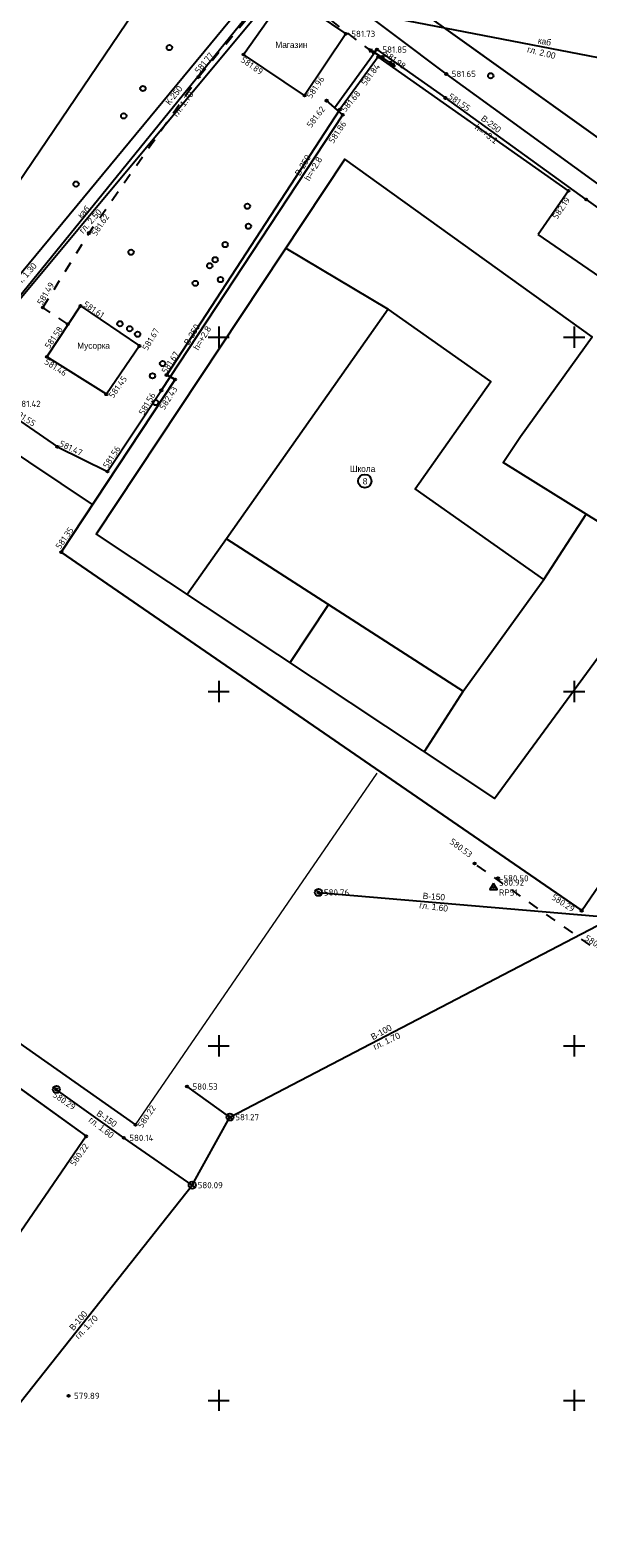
# Model space of a CAD drawing. Header units: metres. Extents: x 548732 to 549770, y 4592490 to 4594056.
# Tile 7 of 61: x 548923 to 549002, y 4592751 to 4592964. Entities that reach past the tile are written whole.
import ezdxf

# ---------------------------------------------------------------- set-up
doc = ezdxf.new("R2010")
doc.units = ezdxf.units.M
doc.header["$PDMODE"] = 32
doc.header["$PDSIZE"] = 0.3
doc.linetypes.add('Д_ТРОТ_ТРУБА', pattern=[3, 1.5, -1.5])
for name, color, linetype in [('(001) Сетка', 92, 'Continuous'), ('(003) Пункты', 7, 'Continuous'), ('(007) Здания', 7, 'Continuous'), ('(011) Колодцы', 7, 'Continuous'), ('(014) Водопровод', 5, 'ИК_Водопровод -------в--------'), ('(016) Кабель', 1, 'Continuous'), ('(017) Канализация', 32, 'KANALIS_K_1'), ('(022) Возд. Линии', 7, 'Continuous'), ('(025) Дорога', 7, 'Continuous'), ('(038) Деревья', 7, 'Continuous'), ('(041) Текст', 7, 'Continuous'), ('V-CTRL-HCPT', 150, 'Continuous'), ('V-NODE', 1, 'Continuous'), ('V-NODE-TEXT', 11, 'Continuous')]:
    doc.layers.add(name, color=color, linetype=linetype)
doc.layers.add('trubi goryachi', color=7, linetype='Continuous', lineweight=0)
doc.styles.add('BM-431', font='bm431.ttf')
doc.styles.add('D-431', font='d431.ttf')
doc.styles.add('P-131', font='p131.ttf')
doc.styles.add('S', font='txtwr', dxfattribs={"oblique": 15})
doc.styles.get("Standard").update_dxf_attribs({"font": 'simplex.shx'})
doc.linetypes.add('GAZ_VOZDUSH', pattern='A,1,-2,["~",Standard,S=3,R=0,X=-1.5,Y=-1.5],-1,10', length=14)
doc.linetypes.add('KANALIS_K', pattern='A,1,["<",Standard,S=1.8,R=0,X=-0.9,Y=-0.9],3,-1,["К",Standard,S=1.8,R=0,X=-0.9,Y=-0.9],-1,10', length=16)
doc.linetypes.add('KANALIS_K_1', pattern='A,1,[">",Standard,S=1.8,R=0,X=-0.9,Y=-0.9],3,-1,["К",Standard,S=1.8,R=0,X=-0.9,Y=-0.9],-1,10', length=16)
doc.linetypes.add('ИК_Водопровод -------в--------', pattern='A,9,-0.6,["В",Standard,S=1.2,R=0,X=0,Y=-0.6],-1.2', length=10.8)
doc.linetypes.add('ИК_Э_КАБ_НН', pattern='A,8,-2,["<",Standard,S=1,R=0,X=0,Y=-0.5],8,[">",Standard,S=1,R=0,X=-0.5,Y=-0.5],-2', length=20)

# ---------------------------------------------------------------- blocks, each defined once
blk = doc.blocks.new('d')
at = {"layer": '(038) Деревья'}
blk.add_ellipse((0, 0), major_axis=(0.265, 0.265), ratio=1, start_param=5.497787, end_param=11.780972, dxfattribs=at)
blk = doc.blocks.new('strela1')
at = {"layer": '(022) Возд. Линии'}
for p, q in [((-2, 0), (-1.5, 0.25)), ((0, 0), (-2, 0)), ((-2, 0), (-1.5, -0.25)), ((-1.5, 0), (-1, 0.25)), ((-1.5, 0), (-1, -0.25))]:
    blk.add_line(p, q, dxfattribs=at)
blk = doc.blocks.new('strela2')
at = {"layer": '(022) Возд. Линии'}
for p, q in [((0, 0), (2, 0)), ((1.5, 0), (1, 0.25)), ((1.5, 0), (1, -0.25)), ((2, 0), (1.5, 0.25)), ((2, 0), (1.5, -0.25))]:
    blk.add_line(p, q, dxfattribs=at)
blk = doc.blocks.new('STOLB')
at = {"layer": '(022) Возд. Линии'}
blk.add_circle((0, 0), 0.25, dxfattribs=at)
blk = doc.blocks.new('STA')
blk.add_lwpolyline([(0, 1), (-0.87, -0.5), (0.87, -0.5)], close=True)
blk.add_circle((0, 0), 0.118)
blk = doc.blocks.new('*U679', base_point=(548988.82, 4592842.85, 580.92))
at = {"layer": 'V-NODE-TEXT', "linetype": 'ByBlock', "char_height": 0.875}
for s, insert, attachment_point in [('580.92', (548989.59, 4592843.11, 580.92), 7), ('RP51', (548989.59, 4592842.59, 580.92), 1)]:
    blk.add_mtext(s, dxfattribs=dict(at, insert=insert, attachment_point=attachment_point))
blk = doc.blocks.new('*U680', base_point=(548988.825, 4592842.85, 580.923))
at = {"layer": 'V-CTRL-HCPT'}
blk.add_blockref('*U679', (548988.825, 4592842.85, 580.923), dxfattribs=at)
blk = doc.blocks.new('*U681', base_point=(548988.825, 4592842.85, 580.923))
at = {"layer": 'V-CTRL-HCPT', "xscale": 0.5833333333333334, "yscale": 0.5833333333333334, "zscale": 0.5833333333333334}
blk.add_blockref('STA', (548988.825, 4592842.85, 580.923), dxfattribs=at)
at = {"layer": 'V-CTRL-HCPT'}
blk.add_blockref('*U680', (548988.825, 4592842.85, 580.923), dxfattribs=at)
blk = doc.blocks.new('I01171')
blk.add_line((-0.722283, 0.697501), (0.702286, -0.69785))
blk.add_circle((0, 0), 1)
at = {"color": 4, "style": 'S', "oblique": 15}
blk.add_attdef('Z', (1.616431, -1.093486), '', height=2, dxfattribs=at)

msp = doc.modelspace()

# ---------------------------------------------------------------- linework, layer by layer
at = {"layer": '(001) Сетка'}
for p, q in [((548950.05, 4592922), (548950.05, 4592919)), ((549000.2, 4592922), (549000.2, 4592919)), ((548948.55, 4592920.5), (548951.55, 4592920.5)), ((548998.7, 4592920.5), (549001.7, 4592920.5)), ((548948.55, 4592870.5), (548951.55, 4592870.5)), ((548950.05, 4592872), (548950.05, 4592869)), ((548998.7, 4592870.5), (549001.7, 4592870.5)), ((549000.2, 4592872), (549000.2, 4592869)), ((548950.05, 4592822), (548950.05, 4592819)), ((549000.2, 4592822), (549000.2, 4592819)), ((548948.55, 4592820.5), (548951.55, 4592820.5)), ((548998.7, 4592820.5), (549001.7, 4592820.5)), ((548948.55, 4592770.5), (548951.55, 4592770.5)), ((548950.05, 4592772), (548950.05, 4592769)), ((548998.7, 4592770.5), (549001.7, 4592770.5)), ((549000.2, 4592772), (549000.2, 4592769))]:
    msp.add_line(p, q, dxfattribs=at)
at = {"layer": '(003) Пункты', "color": 7}
for p in [(548967.99, 4592963.28, 581.73), (548953.54, 4592960.38, 581.89), (548972.38, 4592961.07, 581.85), (548972.55, 4592960.05, 581.84), (548973.09, 4592959.95, 581.98), (548982.15, 4592957.63, 581.65), (548947.22, 4592957.22, 581.77), (548962.17, 4592954.59, 581.96), (548965.28, 4592953.86, 581.62), (548982.03, 4592954.24, 581.55), (548967.16, 4592952.62, 581.68), (548967.56, 4592951.86, 581.86), (548999.39, 4592941.14, 582.19), (549001.88, 4592939.91, 581.17), (548931.76, 4592935.19, 581.62), (548925.25, 4592924.67, 581.49), (548930.55, 4592924.9, 581.61), (548928.76, 4592922.33, 581.58), (548938.87, 4592919.25, 581.67), (548925.81, 4592917.72, 581.46), (548942.72, 4592915.16, 581.66), (548941.97, 4592913, 581.56), (548943.89, 4592914.52, 582.43), (548934.21, 4592912.44, 581.45), (548927.3, 4592905.03, 581.47), (548934.37, 4592901.55, 581.55), (548927.85, 4592890.17, 581.35), (548986.15, 4592846.24, 580.53), (548989.44, 4592844.15, 580.5), (548964.12, 4592842.16, 580.76), (549001.25, 4592839.59, 580.29), (548927.15, 4592814.37, 580.29), (548945.59, 4592814.77, 580.53), (548938.31, 4592809.37, 580.22), (548951.63, 4592810.46, 581.27), (548931.36, 4592807.75, 580.22), (548936.68, 4592807.53, 580.14), (548946.32, 4592800.86, 580.09), (548928.88, 4592771.14, 579.89)]:
    msp.add_point(p, dxfattribs=at)
at = {"layer": '(007) Здания'}
for p, q in [((548948.02, 4592988.38), (549013.62, 4592941.41)), ((548953.54, 4592960.38), (548959.63, 4592969)), ((548959.63, 4592969), (548967.99, 4592963.28)), ((548967.99, 4592963.28), (548962.17, 4592954.59)), ((548962.17, 4592954.59), (548953.54, 4592960.38)), ((548972.55, 4592960.05), (548967.16, 4592952.62)), ((548999.39, 4592941.14), (548972.55, 4592960.05)), ((548967.16, 4592952.62), (548942.72, 4592915.16)), ((548999.39, 4592941.14), (548995.12, 4592934.99)), ((549043.64, 4592901.5), (548995.12, 4592934.99)), ((548925.81, 4592917.72), (548930.55, 4592924.9)), ((548930.55, 4592924.9), (548938.87, 4592919.25)), ((548938.87, 4592919.25), (548934.21, 4592912.44)), ((548934.21, 4592912.44), (548925.81, 4592917.72)), ((548942.72, 4592915.16), (548943.89, 4592914.52)), ((548943.89, 4592914.52), (548927.85, 4592890.17)), ((548918.3, 4592906.2), (548932.34, 4592896.78)), ((548927.85, 4592890.17), (549001.25, 4592839.59)), ((548906.88, 4592831.44), (548938.31, 4592809.37)), ((548907.96, 4592824.63), (548931.36, 4592807.75)), ((548931.36, 4592807.75), (548897.77, 4592758.89))]:
    msp.add_line(p, q, dxfattribs=at)
for points in [[(549013.62, 4592941.41), (548948.02, 4592988.38), (548953.99, 4592996.77), (548908.6, 4593031.66), (548893.35, 4593008.49)], [(548943.18, 4592973.89), (548910.48, 4592925.63)], [(548925.81, 4592917.72), (548930.55, 4592924.9), (548938.87, 4592919.25)], [(548938.87, 4592919.25), (548934.21, 4592912.44), (548925.81, 4592917.72)], [(549001.25, 4592839.59), (548927.85, 4592890.17), (548943.89, 4592914.52), (548942.72, 4592915.16)], [(549001.25, 4592839.59), (549043.64, 4592901.5)], [(548882.21, 4592784.62), (548893.38, 4592776.7), (548913.24, 4592804.7), (548901.62, 4592812.69), (548907.96, 4592824.63), (548931.36, 4592807.75)]]:
    msp.add_lwpolyline(points, dxfattribs=at)
msp.add_lwpolyline([(548959.63, 4592969), (548967.99, 4592963.28), (548962.17, 4592954.59), (548953.54, 4592960.38)], close=True, dxfattribs=at)
at = {"layer": '(007) Здания', "flags": 128}
for points in [[(548992.61, 4592906.5), (549002.71, 4592920.56), (548967.85, 4592945.61), (548932.75, 4592892.69), (548988.97, 4592855.41), (549013.2, 4592888.47), (548990.18, 4592902.79), (548992.61, 4592906.5)], [(548959.53, 4592933.07), (548973.97, 4592924.45)], [(548995.93, 4592886.3), (548977.77, 4592899.08), (548988.45, 4592914.25), (548973.97, 4592924.45), (548951.15, 4592892.04), (548984.55, 4592870.57), (548995.93, 4592886.3)], [(548995.93, 4592886.3), (549001.87, 4592895.52)], [(548951.15, 4592892.04), (548945.61, 4592884.17)], [(548965.55, 4592882.79), (548960.09, 4592874.56)], [(548984.55, 4592870.57), (548979.04, 4592862)]]:
    msp.add_lwpolyline(points, dxfattribs=at)
at = {"layer": '(007) Здания'}
msp.add_circle((548970.66, 4592900.2), 0.942, dxfattribs=at)
at = {"layer": '(014) Водопровод'}
for p, q in [((548959.52, 4592974.69), (548918.51, 4592925.07)), ((548951.63, 4592810.46), (549005.66, 4592838.61)), ((548936.68, 4592807.53), (548927.15, 4592814.37)), ((548951.63, 4592810.46), (548945.59, 4592814.77)), ((548946.32, 4592800.86), (548951.63, 4592810.46)), ((548946.32, 4592800.86), (548936.68, 4592807.53)), ((548915.85, 4592762.38), (548946.32, 4592800.86))]:
    msp.add_line(p, q, dxfattribs=at)
at = {"layer": '(014) Водопровод', "linetype": 'GAZ_VOZDUSH'}
for p, q in [((548966.4, 4592952.86), (548972.38, 4592961.07)), ((548972.38, 4592961.07), (548982.03, 4592954.24)), ((548967.56, 4592951.86), (548965.28, 4592953.86)), ((548941.97, 4592913), (548967.56, 4592951.86)), ((549001.88, 4592939.91), (549020.63, 4592926.57)), ((548934.37, 4592901.55), (548941.97, 4592913)), ((548920.8, 4592909.56), (548927.3, 4592905.03)), ((548927.3, 4592905.03), (548934.37, 4592901.55))]:
    msp.add_line(p, q, dxfattribs=at)
at = {"layer": '(014) Водопровод', "linetype": 'GAZ_VOZDUSH', "flags": 128}
msp.add_lwpolyline([(549001.88, 4592939.91), (548982.03, 4592954.24)], dxfattribs=at)
at = {"layer": '(014) Водопровод', "flags": 128}
msp.add_lwpolyline([(548964.12, 4592842.16), (549005.64, 4592838.63)], dxfattribs=at)
at = {"layer": '(016) Кабель', "linetype": 'ИК_Э_КАБ_НН', "flags": 128}
for points in [[(548894.46, 4592997.46), (548900.13, 4593004.57), (548947.08, 4592975.28), (548947.52, 4592970.7), (548957.76, 4592968.82), (549029.15, 4592955), (549035.36, 4592957.06), (549056.68, 4592949.53)], [(548847.87, 4592931.46), (548886.66, 4592894.95), (548891.76, 4592891.29), (548911.31, 4592913.12), (548957.76, 4592968.82)]]:
    msp.add_lwpolyline(points, dxfattribs=at)
at = {"layer": '(017) Канализация', "linetype": 'KANALIS_K'}
for p, q in [((548982.15, 4592957.63), (548959.52, 4592974.69)), ((549025.99, 4592925.81), (548982.15, 4592957.63)), ((548964.12, 4592842.16), (548964.12, 4592842.16)), ((548964.12, 4592842.16), (548964.12, 4592842.16))]:
    msp.add_line(p, q, dxfattribs=at)
at = {"layer": '(017) Канализация', "linetype": 'KANALIS_K', "flags": 128}
msp.add_lwpolyline([(548810.27, 4592751.1), (548850.07, 4592808.75), (548859.83, 4592828.29), (548904.38, 4592902.07), (548911.25, 4592913.11), (548974.65, 4592991.25), (548983.03, 4592999.29), (548998.85, 4593021.91), (549014.31, 4593035.63)], dxfattribs=at)
at = {"layer": '(025) Дорога', "linetype": 'Д_ТРОТ_ТРУБА'}
for p, q in [((548947.22, 4592957.22), (548958.52, 4592970.88)), ((548928.76, 4592922.33), (548925.25, 4592924.67)), ((549004.88, 4592832.98), (548986.15, 4592846.24))]:
    msp.add_line(p, q, dxfattribs=at)
at = {"layer": '(025) Дорога', "linetype": 'Д_ТРОТ_ТРУБА', "flags": 128}
for points in [[(548947.22, 4592957.22), (548958.52, 4592970.88), (548972.55, 4592960.05)], [(548925.25, 4592924.67), (548931.76, 4592935.19), (548947.22, 4592957.22)]]:
    msp.add_lwpolyline(points, dxfattribs=at)
at = {"layer": 'trubi goryachi', "linetype": 'ByBlock'}
msp.add_line((548938.31, 4592809.37), (548972.39, 4592858.98), dxfattribs=at)

# ---------------------------------------------------------------- block references
at = {"layer": '(011) Колодцы', "xscale": 0.5, "yscale": 0.5, "zscale": 0.5}
for p in [(548964.13, 4592842.16, 580.76), (548927.16, 4592814.37), (548951.64, 4592810.46), (548946.32, 4592800.86)]:
    msp.add_blockref('I01171', p, dxfattribs=at)
at = {"layer": '(022) Возд. Линии'}
for name, p, rotation in [('strela2', (548972.88, 4592960.08, 581.98), 147.5736450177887), ('STOLB', (548973.09, 4592959.95, 581.98), 51.00522516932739), ('strela1', (548973.3, 4592959.81, 581.98), 146.0492214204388)]:
    msp.add_blockref(name, p, dxfattribs=dict(at, rotation=rotation))
at = {"layer": '(038) Деревья', "linetype": 'Continuous'}
for p in [(548943.1, 4592961.34), (548988.43, 4592957.38), (548939.37, 4592955.57), (548936.66, 4592951.7), (548929.93, 4592942.09), (548954.1, 4592938.96), (548954.25, 4592936.14), (548937.69, 4592932.47), (548950.97, 4592933.56), (548948.79, 4592930.57), (548949.55, 4592931.42), (548946.75, 4592928.09), (548950.31, 4592928.62), (548936.12, 4592922.39), (548937.51, 4592921.69), (548938.61, 4592920.91), (548942.14, 4592916.77), (548940.71, 4592915.04), (548941.15, 4592911.27)]:
    msp.add_blockref('d', p, dxfattribs=at)
at = {"layer": 'V-NODE'}
msp.add_blockref('*U681', (548988.82, 4592842.85, 580.92), dxfattribs=at)

# ---------------------------------------------------------------- texts
at = {"layer": '(003) Пункты', "color": 7}
for s, p in [('581.73', (548968.75, 4592962.84, 581.73)), ('581.85', (548973.14, 4592960.63, 581.85)), ('581.65', (548982.91, 4592957.19, 581.65)), ('581.42', (548921.54, 4592910.65, 581.42)), ('580.50', (548990.2, 4592843.71, 580.5)), ('580.76', (548964.89, 4592841.72, 580.76)), ('580.53', (548946.35, 4592814.33, 580.53)), ('581.27', (548952.39, 4592810.01, 581.27)), ('580.14', (548937.44, 4592807.09, 580.14)), ('580.09', (548947.08, 4592800.42, 580.09)), ('579.89', (548929.64, 4592770.7, 579.89))]:
    msp.add_text(s, height=0.88, dxfattribs=at).set_placement(p)
for s, rotation, p in [('581.77', 50.4006, (548947.27, 4592957.6, 581.77)), ('581.89', 325.4064, (548953.08, 4592959.41)), ('581.98', 324.1141, (548973.25, 4592960.27, 581.98)), ('581.96', 56.199, (548963.12, 4592954.09, 581.96)), ('581.84', 52.9781, (548970.79, 4592955.9, 581.84)), ('581.68', 50.0783, (548967.92, 4592952.18, 581.68)), ('581.62', 52.6935, (548963.09, 4592949.95, 581.62)), ('581.55', 325.3943, (548982.34, 4592954.24, 581.55)), ('581.86', 56.3131, (548966.22, 4592947.75, 0.24)), ('582.19', 55.5478, (548997.78, 4592937.05)), ('581.62', 55.8492, (548932.77, 4592934.69, 581.62)), ('581.49', 59.0635, (548925.14, 4592924.94, 581.49)), ('581.61', 325.839, (548930.86, 4592924.92, 581.61)), ('581.58', 55.3261, (548926.17, 4592918.78, 581.58)), ('581.67', 58.6797, (548939.97, 4592918.52, 581.67)), ('581.46', 327.4385, (548925.38, 4592916.79)), ('581.67', 56.631, (548942.66, 4592915.27, 581.66)), ('581.45', 54.5623, (548935.19, 4592911.81, 581.45)), ('581.56', 59.8511, (548939.48, 4592909.42, 581.56)), ('582.43', 57.3672, (548942.37, 4592910.15, 582.43)), ('581.55', 327.1026, (548921, 4592909.7, 581.55)), ('581.47', 334.866, (548927.48, 4592905.17, 581.47)), ('581.56', 57.1801, (548934.4, 4592901.92, 581.55)), ('581.35', 55.2118, (548927.7, 4592890.5, 581.35)), ('580.53', 323.4171, (548982.54, 4592849.14, 580.53)), ('580.29', 327.3533, (548996.91, 4592841.25, 580.29)), ('580.21', 326.664, (549001.58, 4592835.5, 580.21)), ('580.29', 325.7727, (548926.55, 4592813.4)), ('580.22', 56.13, (548939.28, 4592808.84, 580.22)), ('580.22', 54.9181, (548929.75, 4592803.47))]:
    msp.add_text(s, height=0.88, rotation=rotation, dxfattribs=at).set_placement(p)
at = {"layer": '(007) Здания', "style": 'P-131'}
for s, p in [('Школа ', (548968.56, 4592901.48)), ('8', (548970.37, 4592899.72))]:
    msp.add_text(s, height=0.88, dxfattribs=at).set_placement(p)
at = {"layer": '(014) Водопровод', "color": 0, "linetype": 'Continuous', "style": 'D-431'}
for s, rotation, p in [('В-250', 322.5712, (548986.96, 4592951.17)), ('h=+3.1', 322.795, (548986.08, 4592949.93)), ('В-250', 59.0932, (548961.49, 4592943.17)), ('h=+2.8', 59.3169, (548962.83, 4592942.44)), ('гл. 1.30', 48.9898, (548921.8, 4592927.44)), ('В-250', 59.0932, (548945.84, 4592919.29)), ('h=+2.8', 59.3169, (548947.17, 4592918.57)), ('гл. 1.60', 352.8509, (548978.3, 4592839.94)), ('В-150', 355.9326, (548978.81, 4592841.25)), ('В-100', 28.6014, (548971.82, 4592821.3)), ('гл. 1.70', 25.5197, (548972.1, 4592819.92)), ('В-150', 325.6277, (548932.72, 4592810.76)), ('гл. 1.60', 322.546, (548931.62, 4592809.88)), ('В-100', 49.4043, (548929.56, 4592780.27)), ('гл. 1.70', 46.3225, (548930.3, 4592779.07))]:
    msp.add_text(s, height=0.88, rotation=rotation, dxfattribs=at).set_placement(p)
at = {"layer": '(016) Кабель', "color": 0, "linetype": 'Continuous', "style": 'D-431'}
for s, rotation, p in [('каб', 349.3887, (548995.03, 4592961.94)), ('гл. 2.00', 345.8525, (548993.5, 4592960.72)), ('каб', 44.0555, (548930.64, 4592937.19)), ('гл. 2.50', 48.2466, (548930.93, 4592935.05))]:
    msp.add_text(s, height=0.88, rotation=rotation, dxfattribs=at).set_placement(p)
at = {"layer": '(017) Канализация', "color": 0, "linetype": 'Continuous', "style": 'D-431'}
for s, rotation, p in [('К-250', 51.4616, (548943.14, 4592953.16)), ('гл. 1.70', 53.6981, (548944.18, 4592951.5))]:
    msp.add_text(s, height=0.875, rotation=rotation, dxfattribs=at).set_placement(p)
at = {"layer": '(041) Текст', "lineweight": 0, "style": 'BM-431'}
for s, p in [('Магазин', (548958.04, 4592961.3)), ('Мусорка', (548930.1, 4592918.86))]:
    msp.add_text(s, height=0.875, dxfattribs=at).set_placement(p)

doc.saveas('drawing.dxf')
